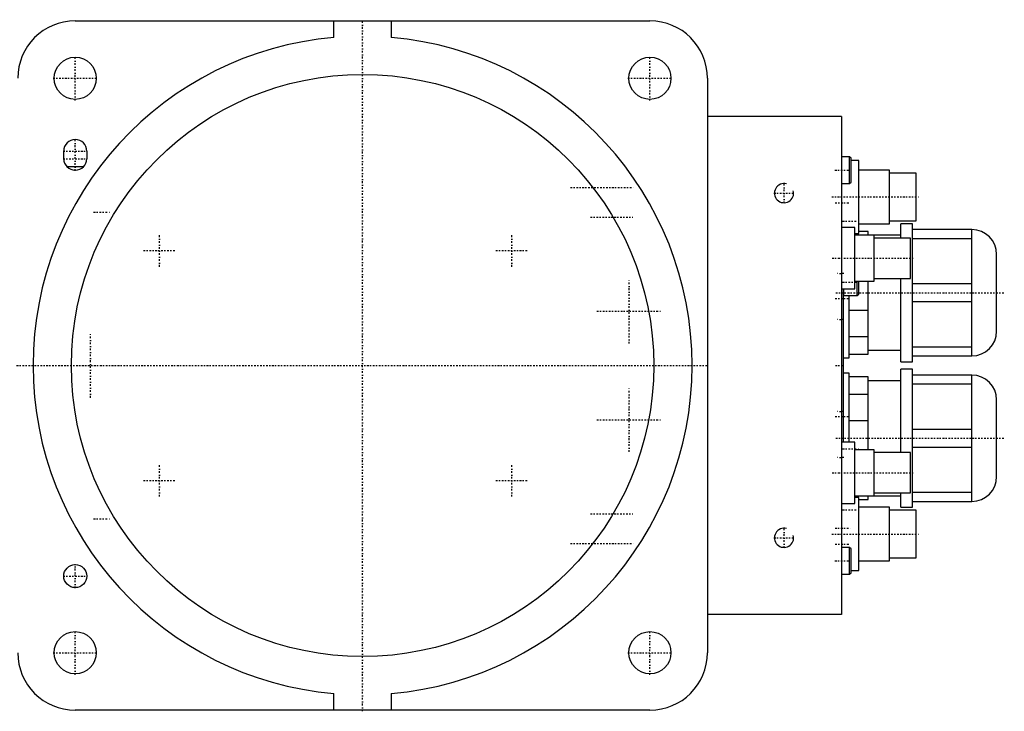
# Model space of a CAD drawing. Extents: x -602 to 168, y -90 to 90.
# Tile 2 of 2: x -89 to 168, y -90 to 90. Entities that reach past the tile are written whole.
import ezdxf

# ---------------------------------------------------------------- set-up
doc = ezdxf.new("R2010")
doc.units = 0
doc.linetypes.add('CENTER', pattern=[1.5, 0.45, -0.5, 0.05, -0.5])
for name, color, linetype in [('AM_0', 7, 'CONTINUOUS'), ('AM_10', 7, 'CONTINUOUS'), ('AM_7', 7, 'CENTER')]:
    doc.layers.add(name, color=color, linetype=linetype)

msp = doc.modelspace()

# ---------------------------------------------------------------- linework, layer by layer
at = {"layer": 'AM_0', "color": 7, "linetype": 'CONTINUOUS'}
for p, q in [((-75, 90), (75, 90)), ((-7.5, 85.67), (-7.5, 90)), ((7.5, 90), (7.5, 85.67)), ((90, 75), (90, -75)), ((125, 65), (90, 65)), ((125, 65), (125, -65)), ((-78, 54), (-78, 56)), ((-72, 56), (-72, 54)), ((127.1, 54.5), (125, 54.5)), ((127.5, 54.1), (127.1, 54.5)), ((127.1, 47.5), (127.1, 54.5)), ((127.5, 47.9), (127.5, 54.1)), ((-77.24, 52), (-72.76, 52)), ((129.5, 53.5), (127.5, 53.5)), ((129.5, 34.5), (129.5, 53.5)), ((137.5, 51), (129.5, 51)), ((137.5, 37), (137.5, 51)), ((144.5, 50.25), (137.5, 50.25)), ((144.5, 37.75), (144.5, 50.25)), ((125, 47.5), (127.1, 47.5)), ((127.1, 47.5), (127.5, 47.9)), ((128.5, 36), (125, 36)), ((128.5, 20), (128.5, 36)), ((129.5, 37), (137.5, 37)), ((137.5, 37.75), (144.5, 37.75)), ((143.5, 37), (140.5, 37)), ((140.5, 33.27), (140.5, 37)), ((143.5, 1), (143.5, 37)), ((128.5, 34.5), (129.5, 34.5)), ((140.5, 34), (128.5, 34)), ((132, 35), (129.5, 35)), ((132, 34), (132, 35)), ((133.5, 22), (133.5, 34)), ((159, 35.5), (143.5, 35.5)), ((159, 2.5), (159, 35.5)), ((143, 33.25), (133.5, 33.25)), ((143, 22.75), (143, 33.25)), ((143.5, 33.2), (159, 33.2)), ((165.5, 9), (165.5, 29)), ((128.5, 22), (133.5, 22)), ((129.1, 18.25), (129.1, 22)), ((129.5, 18.65), (129.5, 22)), ((132, 3), (132, 22)), ((133.5, 22.75), (143, 22.75)), ((140.5, 1), (140.5, 22.75)), ((159, 21.3), (143.5, 21.3)), ((125, 20), (128.5, 20)), ((125.5, -20), (125.5, 20)), ((125.6, 18.25), (125.6, 20)), ((125.6, 18.25), (129.1, 18.25)), ((127, 2), (127, 18.25)), ((129.1, 18.25), (129.5, 18.65)), ((143.5, 16.7), (159, 16.7)), ((127, 14.49), (132, 14.49)), ((132, 7.51), (127, 7.51)), ((127, 3), (132, 3)), ((132, 4), (140.5, 4)), ((159, 4.8), (143.5, 4.8)), ((125.5, 2), (127, 2)), ((140.5, 1), (143.5, 1)), ((143.5, 2.5), (159, 2.5)), ((127, -2), (125.5, -2)), ((127, -20), (127, -2)), ((143.5, -1), (140.5, -1)), ((140.5, -22.75), (140.5, -1)), ((143.5, -37), (143.5, -1)), ((159, -2.5), (143.5, -2.5)), ((159, -35.5), (159, -2.5)), ((132, -3), (127, -3)), ((132, -22), (132, -3)), ((140.5, -4), (132, -4)), ((143.5, -4.8), (159, -4.8)), ((127, -7.51), (132, -7.51)), ((165.5, -29), (165.5, -9)), ((132, -14.49), (127, -14.49)), ((159, -16.7), (143.5, -16.7)), ((128.5, -20), (125, -20)), ((128.5, -36), (128.5, -20)), ((133.5, -22), (128.5, -22)), ((133.5, -34), (133.5, -22)), ((143, -22.75), (133.5, -22.75)), ((143, -33.25), (143, -22.75)), ((143.5, -21.3), (159, -21.3)), ((133.5, -33.25), (143, -33.25)), ((140.5, -37), (140.5, -33.27)), ((159, -33.2), (143.5, -33.2)), ((128.5, -34), (140.5, -34)), ((129.1, -34.17), (128.5, -34.17)), ((129.5, -34.5), (128.5, -34.5)), ((129.43, -34.5), (129.1, -34.17)), ((129.1, -34.5), (129.1, -34.17)), ((129.5, -53.5), (129.5, -34.5)), ((129.5, -35), (132, -35)), ((132, -35), (132, -34)), ((143.5, -35.5), (159, -35.5)), ((125, -36), (128.5, -36)), ((137.5, -37), (129.5, -37)), ((137.5, -51), (137.5, -37)), ((144.5, -37.75), (137.5, -37.75)), ((140.5, -37), (143.5, -37)), ((144.5, -50.25), (144.5, -37.75)), ((127.1, -47.5), (125, -47.5)), ((127.5, -47.9), (127.1, -47.5)), ((127.1, -54.5), (127.1, -47.5)), ((127.5, -54.1), (127.5, -47.9)), ((129.5, -51), (137.5, -51)), ((137.5, -50.25), (144.5, -50.25)), ((127.5, -53.5), (129.5, -53.5)), ((125, -54.5), (127.1, -54.5)), ((127.1, -54.5), (127.5, -54.1)), ((125, -65), (90, -65)), ((-7.5, -90), (-7.5, -85.67)), ((7.5, -85.67), (7.5, -90)), ((75, -90), (-75, -90))]:
    msp.add_line(p, q, dxfattribs=at)
for centre, radius in [((-75, 75), 5.5), ((75, 75), 5.5), ((0, 0), 76), ((-75, -55), 3), ((-75, -75), 5.5), ((75, -75), 5.5)]:
    msp.add_circle(centre, radius, dxfattribs=at)
for centre, radius, start, end in [((-75, 75), 15, 90, 180), ((75, 75), 15, 0, 90), ((0, 0), 86, 95.0031, 264.9969), ((0, 0), 86, 275.0031, 84.9969), ((-75, 56), 3, 0, 180), ((-75, 54), 3, 180, 0), ((159, 29), 6.5, 0, 90), ((125.6, 18.35), 0.1, 180, 270), ((159, 9), 6.5, 270, 0), ((159, -9), 6.5, 0, 90), ((159, -29), 6.5, 270, 0), ((-75, -75), 15, 180, 270), ((75, -75), 15, 270, 0)]:
    msp.add_arc(centre, radius, start, end, dxfattribs=at)
at = {"layer": 'AM_10', "color": 7, "linetype": 'CONTINUOUS'}
for centre in [(110, 45), (110, -45)]:
    msp.add_arc(centre, 2.5, 75, 15, dxfattribs=at)
at = {"layer": 'AM_7', "color": 4, "linetype": 'CENTER'}
for p, q in [((0, -90.3), (0, 90.3)), ((-75, 69.22), (-75, 80.78)), ((75, 69.22), (75, 80.78)), ((-80.78, 75), (-69.22, 75)), ((69.22, 75), (80.78, 75)), ((-75, 50.85), (-75, 59.15)), ((-78.15, 56), (-71.85, 56)), ((-78.15, 54), (-71.85, 54)), ((123.3, 51), (127.7, 51)), ((54.25, 46.5), (70.75, 46.5)), ((110, 42.38), (110, 47.62)), ((107.38, 45), (112.62, 45)), ((122.45, 44), (145.55, 44)), ((123.33, 42.5), (127.17, 42.5)), ((-70.2, 40), (-65.8, 40)), ((59.5, 38.75), (70.5, 38.75)), ((125.3, 37.67), (129.7, 37.67)), ((-53, 25.8), (-53, 34.2)), ((39, 25.8), (39, 34.2)), ((-57.2, 30), (-48.8, 30)), ((34.8, 30), (43.2, 30)), ((122.53, 28), (143.97, 28)), ((125.58, 24), (123.92, 24)), ((69.57, 5.76), (69.57, 22.56)), ((125.3, 21.75), (129.7, 21.75)), ((123.5, 19), (167.5, 19)), ((123.33, 17.5), (127.17, 17.5)), ((61.17, 14.16), (77.97, 14.16)), ((125.58, 12), (123.92, 12)), ((-71, -8.4), (-71, 8.4)), ((-90.3, 0), (90.3, 0)), ((123.4, 0), (125.6, 0)), ((-79.4, 0), (-62.6, 0)), ((69.57, -22.56), (69.57, -5.76)), ((125.58, -12), (123.92, -12)), ((61.17, -14.16), (77.97, -14.16)), ((123.33, -13.35), (127.17, -13.35)), ((123.5, -19), (167.5, -19)), ((125.3, -21.75), (129.7, -21.75)), ((125.58, -24), (123.92, -24)), ((-53, -34.2), (-53, -25.8)), ((39, -34.2), (39, -25.8)), ((122.53, -28), (143.97, -28)), ((-57.2, -30), (-48.8, -30)), ((34.8, -30), (43.2, -30)), ((125.3, -37.67), (129.7, -37.67)), ((-70.2, -40), (-65.8, -40)), ((59.5, -38.75), (70.5, -38.75)), ((110, -47.62), (110, -42.38)), ((123.31, -42.5), (127.39, -42.5)), ((107.38, -45), (112.62, -45)), ((122.45, -44), (145.55, -44)), ((54.25, -46.5), (70.75, -46.5)), ((123.33, -46.65), (127.17, -46.65)), ((123.3, -51), (127.7, -51)), ((-75, -58.15), (-75, -51.85)), ((-78.15, -55), (-71.85, -55)), ((-75, -80.78), (-75, -69.22)), ((75, -80.78), (75, -69.22)), ((-80.78, -75), (-69.22, -75)), ((69.22, -75), (80.78, -75))]:
    msp.add_line(p, q, dxfattribs=at)

doc.saveas('drawing.dxf')
